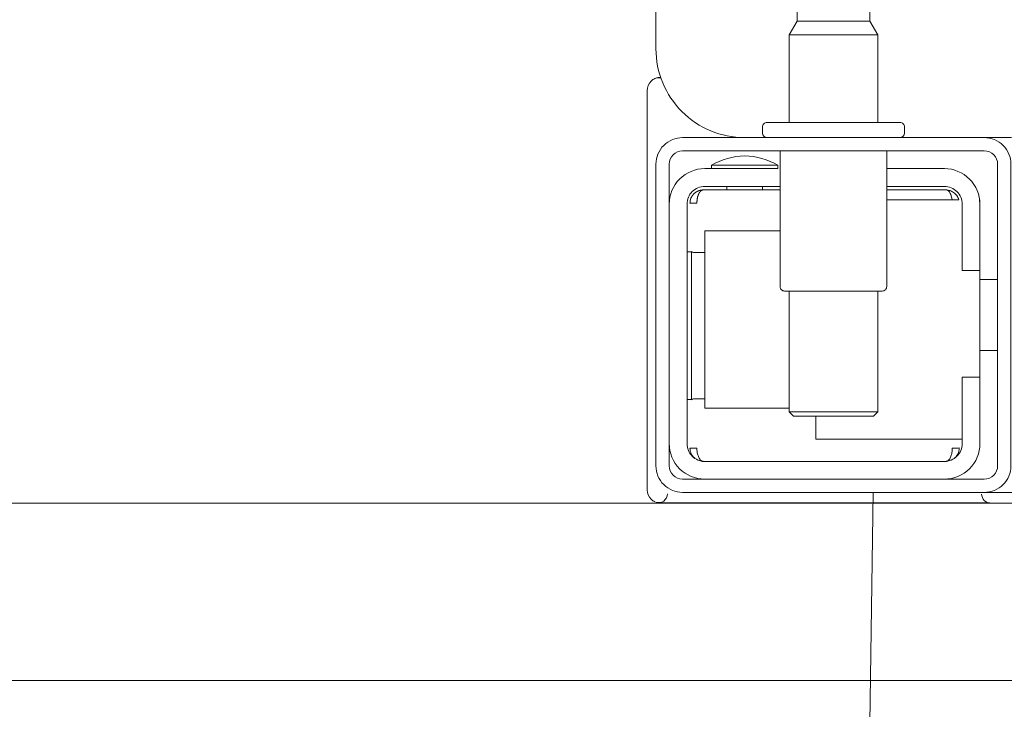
# Model space of a CAD drawing. Header units: millimetres. Extents: x 28291 to 177760, y -399809 to -170937.
# Tile 210 of 256: x 59252.4 to 59263.49, y -197839.45 to -197831.68. Entities that reach past the tile are written whole.
import ezdxf

# ---------------------------------------------------------------- set-up
doc = ezdxf.new("R2010")
doc.units = ezdxf.units.MM
doc.layers.get('0').update_dxf_attribs({"lineweight": 0})
doc.layers.add('!! 0_ Istn-okna - wymienione', color=9, linetype='Continuous', lineweight=13, true_color=0x808080)
doc.layers.add('!! 2 ZABUDOWA GK-MDF', color=7, linetype='Continuous', lineweight=13, true_color=0x7a7a7a)
doc.layers.add('!! wymiary osi', color=250, linetype='Continuous', lineweight=9)
doc.layers.add('!!_@ wypos sanit nd', color=7, linetype='Continuous', lineweight=0, plot=False)
doc.styles.add('TXT', font='simplex.shx')
doc.dimstyles.new('DIM50', dxfattribs={"dimscale": 5, "dimtxt": 2.5, "dimasz": 1.5, "dimexe": 0, "dimexo": 0, "dimgap": 0.5, "dimtad": 1, "dimdec": 4, "dimrnd": 0.5, "dimdsep": 46, "dimtxsty": 'TXT', "dimblk1": 'TICK1', "dimblk2": 'TICK1', "dimsah": 1, "dimcen": 0, "dimse1": 1, "dimse2": 1, "dimclrd": 1, "dimclre": 7, "dimclrt": 9, "dimadec": 0, "dimazin": 0, "dimtfac": 1, "dimtdec": 4, "dimtmove": 2, "dimatfit": 3, "dimldrblk": 'TICK1', "dimfxl": 1, "dimtolj": 1, "dimarcsym": 0})

# ---------------------------------------------------------------- blocks, each defined once
blk = doc.blocks.new('A$C324a30b8')
for points in [[(-0.17832, -0.47832), (-0.17797, -0.23916), (-0.17727, -0.11958), (-0.17552, 0)], [(-0.17552, 0), (0.17552, 0)]]:
    blk.add_lwpolyline(points)
blk = doc.blocks.new('A$C4ebe9e89')
for points in [[(-0.15993, 0.04968), (-0.17248, 0.04968, 0.405519), (-0.172, 0.05018), (-0.172, 0.05088, 0.414214), (-0.1725, 0.05138), (-0.1875, 0.05138, 0.414214), (-0.188, 0.05088), (-0.188, 0.05018, 0.405519), (-0.18751, 0.04968), (-0.19, 0.04968, -0.414214), (-0.2, 0.05968), (-0.2, 0.13968, -0.266001), (-0.19506, 0.1483)], [(-0.185, 0.06836), (-0.185, 0.06812, -0.050055), (-0.18485, 0.06786), (-0.18364, 0.06745, -0.719897), (-0.18364, 0.06707), (-0.18485, 0.06666, -0.050055), (-0.185, 0.0664), (-0.185, 0.06612, -0.050055), (-0.18485, 0.06586), (-0.18364, 0.06545, -0.719897), (-0.18364, 0.06507), (-0.18485, 0.06466, -0.050055), (-0.185, 0.0644), (-0.1841, 0.06388), (-0.1841, 0.06282), (-0.185, 0.06126), (-0.185, 0.05138)], [(-0.175, 0.06836), (-0.175, 0.06812, 0.050055), (-0.17514, 0.06786), (-0.17636, 0.06745, 0.719897), (-0.17636, 0.06707), (-0.17514, 0.06666, 0.050055), (-0.175, 0.0664), (-0.175, 0.06612, 0.050055), (-0.17514, 0.06586), (-0.17636, 0.06545, 0.719897), (-0.17636, 0.06507), (-0.17514, 0.06466, 0.050055), (-0.175, 0.0644), (-0.1759, 0.06388), (-0.1759, 0.06282), (-0.175, 0.06126), (-0.175, 0.05138)], [(-0.20011, 0.05634, 0.091301), (-0.20055, 0.05604, 0.198909), (-0.20099, 0.05497)], [(-0.19944, 0.0564, 0.170835), (-0.20011, 0.05634)], [(-0.186, 0.04818), (-0.186, 0.03288, 0.414214), (-0.1855, 0.03238), (-0.1745, 0.03238, 0.414214), (-0.174, 0.03288), (-0.174, 0.04818)], [(-0.18625, 0.04656, 0.119096), (-0.19, 0.04764, 0.119096), (-0.19375, 0.04656)], [(-0.1985, 0.04218, -0.414214), (-0.1945, 0.04618), (-0.18625, 0.04618), (-0.18625, 0.04656), (-0.19375, 0.04656), (-0.19375, 0.04618)], [(-0.174, 0.04618), (-0.1675, 0.04618, -0.414214), (-0.1635, 0.04218), (-0.16353, 0.04268)], [(-0.186, 0.04418), (-0.1945, 0.04418, 0.414214), (-0.1965, 0.04218), (-0.1965, 0.01518, 0.414214), (-0.1945, 0.01318), (-0.1675, 0.01318, 0.414214), (-0.1655, 0.01518), (-0.1655, 0.02268), (-0.1635, 0.02268), (-0.1635, 0.04218)], [(-0.1635, 0.03468), (-0.1655, 0.03468), (-0.1655, 0.04218, 0.414214), (-0.1675, 0.04418), (-0.174, 0.04418)], [(-0.1945, 0.02025), (-0.19515, 0.02024), (-0.19542, 0.02024), (-0.1956, 0.02024), (-0.19567, 0.02024, 0.116465), (-0.19589, 0.02018), (-0.19601, 0.02013), (-0.19601, 0.03683), (-0.19589, 0.03678, 0.116465), (-0.19567, 0.03672), (-0.19542, 0.03672), (-0.19515, 0.03672), (-0.1945, 0.03671)], [(-0.1675, 0.01118, 0.414214), (-0.1635, 0.01518), (-0.1635, 0.02268)], [(-0.1985, 0.01518, 0.414214), (-0.1945, 0.01118)], [(-0.20099, 0.00998, 0.198909), (-0.20055, 0.00892, 0.091301), (-0.20011, 0.00862)], [(-0.16237, 0.00849), (-0.16249, 0.00849), (-0.16269, 0.00849), (-0.16294, 0.00849), (-0.16323, 0.00849), (-0.16357, 0.00849), (-0.16393, 0.00849), (-0.16428, 0.00849), (-0.19771, 0.00849), (-0.19841, 0.00849), (-0.19903, 0.00849), (-0.19948, 0.00849), (-0.19961, 0.00849), (-0.19973, 0.00851), (-0.19984, 0.00853), (-0.20003, 0.00859, 0.517033), (-0.1987, 0.00952)], [(-0.1633, 0.00948, 0.412536), (-0.1623, 0.00848), (-0.1125, 0.00848), (-0.11221, 0.00851), (-0.11193, 0.0086), (-0.11168, 0.00873), (-0.11145, 0.00892), (-0.11126, 0.00914), (-0.11112, 0.0094), (-0.11104, 0.00968)]]:
    blk.add_lwpolyline(points, format="xyb")
for points in [[(-0.1759, 0.06282), (-0.1841, 0.06282)], [(-0.175, 0.06126), (-0.185, 0.06126)], [(-0.20001, 0.05638), (-0.19987, 0.05642), (-0.19976, 0.05645), (-0.19962, 0.05647), (-0.19948, 0.05647)], [(-0.20099, 0.05497), (-0.20099, 0.00998)], [(-0.19478, 0.04378), (-0.186, 0.04378)], [(-0.192, 0.04418), (-0.192, 0.04378)], [(-0.188, 0.04418), (-0.188, 0.04378)], [(-0.16664, 0.04268), (-0.16666, 0.04284), (-0.16669, 0.04295), (-0.16672, 0.04306), (-0.16675, 0.04316), (-0.16679, 0.04326), (-0.16683, 0.04337), (-0.16689, 0.04346), (-0.16694, 0.04355), (-0.16701, 0.04363), (-0.1671, 0.0437), (-0.16718, 0.04375), (-0.16728, 0.04378), (-0.16718, 0.04377), (-0.16708, 0.04376), (-0.16696, 0.04373), (-0.16686, 0.0437), (-0.16677, 0.04367), (-0.16666, 0.04362), (-0.16657, 0.04357), (-0.16646, 0.0435), (-0.16636, 0.04342), (-0.16627, 0.04334), (-0.16618, 0.04324), (-0.1661, 0.04314), (-0.16603, 0.04303), (-0.16597, 0.04292), (-0.16592, 0.0428), (-0.16588, 0.04268), (-0.174, 0.04268)], [(-0.174, 0.04378), (-0.16722, 0.04378)], [(-0.185, 0.01918), (-0.1945, 0.01918), (-0.1945, 0.03918), (-0.186, 0.03918)], [(-0.19591, 0.03679), (-0.19602, 0.03679), (-0.19616, 0.03679), (-0.19632, 0.03679), (-0.1965, 0.03679)], [(-0.1615, 0.03368), (-0.1635, 0.03368)], [(-0.185, 0.03238), (-0.185, 0.01876), (-0.1845, 0.01826), (-0.1755, 0.01826), (-0.175, 0.01876), (-0.175, 0.03238)], [(-0.1615, 0.02568), (-0.1635, 0.02568)], [(-0.1965, 0.02017), (-0.19632, 0.02017), (-0.19616, 0.02017), (-0.19602, 0.02017), (-0.19591, 0.02017)], [(-0.175, 0.01876), (-0.185, 0.01876)], [(-0.182, 0.01826), (-0.182, 0.01568), (-0.1655, 0.01568)], [(-0.16636, 0.01353), (-0.16625, 0.01364), (-0.16618, 0.01371), (-0.16612, 0.01379), (-0.16606, 0.01388), (-0.166, 0.01398), (-0.16596, 0.01407), (-0.16592, 0.01417), (-0.16589, 0.01428), (-0.16586, 0.01438), (-0.16584, 0.01449), (-0.16583, 0.01459), (-0.16583, 0.01469), (-0.16593, 0.01468), (-0.16606, 0.01468), (-0.1663, 0.01468), (-0.1664, 0.01468), (-0.16651, 0.01468), (-0.16661, 0.01468), (-0.16661, 0.01458), (-0.16662, 0.01448), (-0.16663, 0.01438), (-0.16664, 0.01428), (-0.16665, 0.01418), (-0.16667, 0.01407), (-0.1667, 0.01397), (-0.16673, 0.01387), (-0.16676, 0.01377), (-0.1668, 0.01366), (-0.16685, 0.01356), (-0.1669, 0.01347), (-0.16697, 0.01338), (-0.16704, 0.01331), (-0.16712, 0.01325), (-0.16725, 0.01318), (-0.19475, 0.01318), (-0.19493, 0.01328), (-0.19501, 0.01336), (-0.19507, 0.01344), (-0.19513, 0.01353), (-0.19518, 0.01363), (-0.19522, 0.01372), (-0.19526, 0.01383), (-0.19529, 0.01393), (-0.19532, 0.01405), (-0.19534, 0.01415), (-0.19536, 0.01425), (-0.19537, 0.01435), (-0.19538, 0.01446), (-0.19538, 0.01458), (-0.19539, 0.01468), (-0.19617, 0.01467), (-0.19616, 0.01456), (-0.19615, 0.01446), (-0.19613, 0.01435), (-0.1961, 0.01425), (-0.19607, 0.01415), (-0.19603, 0.01405), (-0.19598, 0.01395), (-0.19592, 0.01386), (-0.19586, 0.01377), (-0.19579, 0.01369), (-0.19571, 0.01361), (-0.19563, 0.01353)]]:
    blk.add_lwpolyline(points)
for points in [[(-0.2, 0.01268), (-0.2, 0.04668, -0.414214), (-0.197, 0.04968), (-0.163, 0.04968, -0.414214), (-0.16, 0.04668), (-0.16, 0.01268, -0.414214), (-0.163, 0.00968), (-0.197, 0.00968, -0.414214)], [(-0.1615, 0.04668), (-0.1615, 0.01268, -0.414214), (-0.163, 0.01118), (-0.197, 0.01118, -0.414214), (-0.1985, 0.01268), (-0.1985, 0.04668, -0.414214), (-0.197, 0.04818), (-0.163, 0.04818, -0.414214)]]:
    blk.add_lwpolyline(points, format="xyb", close=True)
blk.add_lwpolyline([(-0.19467, 0.04378), (-0.19466, 0.04378), (-0.19466, 0.04378), (-0.19466, 0.04378), (-0.19466, 0.04378), (-0.19466, 0.04378), (-0.19466, 0.04378), (-0.19466, 0.04378), (-0.19466, 0.04378), (-0.19466, 0.04378), (-0.19466, 0.04378), (-0.19466, 0.04378), (-0.19466, 0.04378), (-0.19466, 0.04378), (-0.19466, 0.04378), (-0.19466, 0.04378), (-0.19466, 0.04378), (-0.19467, 0.04378), (-0.19467, 0.04378), (-0.19467, 0.04378), (-0.19467, 0.04378), (-0.19468, 0.04378), (-0.19468, 0.04378), (-0.19469, 0.04378), (-0.1947, 0.04378), (-0.1947, 0.04378), (-0.19471, 0.04378), (-0.19471, 0.04378), (-0.19471, 0.04378), (-0.19471, 0.04378), (-0.19472, 0.04378), (-0.19472, 0.04378), (-0.19472, 0.04377), (-0.19472, 0.04377), (-0.19473, 0.04377), (-0.19473, 0.04377), (-0.19473, 0.04377), (-0.19473, 0.04377), (-0.19473, 0.04377), (-0.19473, 0.04377), (-0.19474, 0.04377), (-0.19474, 0.04377), (-0.19474, 0.04377), (-0.19474, 0.04377), (-0.19474, 0.04377), (-0.19475, 0.04377), (-0.19475, 0.04377), (-0.19475, 0.04377), (-0.19475, 0.04377), (-0.19476, 0.04377), (-0.19476, 0.04377), (-0.19476, 0.04377), (-0.19477, 0.04376), (-0.19477, 0.04376), (-0.19477, 0.04376), (-0.19478, 0.04376), (-0.19479, 0.04376), (-0.19479, 0.04376), (-0.1948, 0.04375), (-0.19481, 0.04375), (-0.19481, 0.04375), (-0.19482, 0.04374), (-0.19483, 0.04374), (-0.19483, 0.04374), (-0.19484, 0.04373), (-0.19485, 0.04373), (-0.19485, 0.04373), (-0.19486, 0.04372), (-0.19487, 0.04372), (-0.19488, 0.04371), (-0.19488, 0.04371), (-0.19489, 0.0437), (-0.1949, 0.0437), (-0.1949, 0.04369), (-0.19491, 0.04369), (-0.19492, 0.04368), (-0.19493, 0.04368), (-0.19493, 0.04367), (-0.19494, 0.04367), (-0.19495, 0.04366), (-0.19495, 0.04366), (-0.19496, 0.04365), (-0.19497, 0.04364), (-0.19497, 0.04364), (-0.19498, 0.04363), (-0.19499, 0.04362), (-0.19499, 0.04362), (-0.195, 0.04361), (-0.19501, 0.0436), (-0.19501, 0.04359), (-0.19502, 0.04359), (-0.19503, 0.04358), (-0.19503, 0.04357), (-0.19504, 0.04356), (-0.19504, 0.04356), (-0.19505, 0.04355), (-0.19506, 0.04354), (-0.19506, 0.04353), (-0.19507, 0.04352), (-0.19508, 0.04351), (-0.19508, 0.0435), (-0.19509, 0.04349), (-0.19509, 0.04349), (-0.1951, 0.04348), (-0.19511, 0.04347), (-0.19511, 0.04346), (-0.19512, 0.04345), (-0.19512, 0.04344), (-0.19513, 0.04343), (-0.19513, 0.04342), (-0.19514, 0.04341), (-0.19515, 0.0434), (-0.19515, 0.04339), (-0.19516, 0.04338), (-0.19516, 0.04337), (-0.19517, 0.04336), (-0.19517, 0.04334), (-0.19518, 0.04333), (-0.19518, 0.04332), (-0.19519, 0.04331), (-0.19519, 0.0433), (-0.1952, 0.04329), (-0.1952, 0.04328), (-0.19521, 0.04327), (-0.19521, 0.04325), (-0.19522, 0.04324), (-0.19522, 0.04323), (-0.19523, 0.04322), (-0.19523, 0.04321), (-0.19524, 0.04319), (-0.19524, 0.04318), (-0.19525, 0.04317), (-0.19525, 0.04316), (-0.19526, 0.04313), (-0.19527, 0.04311), (-0.19527, 0.04308), (-0.19528, 0.04306), (-0.19529, 0.04303), (-0.1953, 0.043), (-0.1953, 0.04298), (-0.19531, 0.04295), (-0.19532, 0.04292), (-0.19532, 0.0429), (-0.19533, 0.04287), (-0.19533, 0.04285), (-0.19534, 0.04282), (-0.19534, 0.04279), (-0.19535, 0.04277), (-0.19535, 0.04274), (-0.19536, 0.04271), (-0.19536, 0.04269), (-0.19536, 0.04266), (-0.19537, 0.04263), (-0.19537, 0.04261), (-0.19537, 0.04258), (-0.19537, 0.04257), (-0.19537, 0.04256), (-0.19537, 0.04255), (-0.19537, 0.04255), (-0.19537, 0.04254), (-0.19538, 0.04253), (-0.19538, 0.04253), (-0.19538, 0.04252), (-0.19538, 0.04252), (-0.19538, 0.04251), (-0.19538, 0.04251), (-0.19538, 0.0425), (-0.19538, 0.04249), (-0.19538, 0.04249), (-0.19538, 0.04248), (-0.19538, 0.04248), (-0.19538, 0.04248), (-0.19538, 0.04247), (-0.19538, 0.04247), (-0.19538, 0.04246), (-0.19538, 0.04246), (-0.19538, 0.04246), (-0.19538, 0.04245), (-0.19538, 0.04245), (-0.19538, 0.04245), (-0.19538, 0.04244), (-0.19538, 0.04244), (-0.19538, 0.04244), (-0.19538, 0.04244), (-0.19538, 0.04243), (-0.19538, 0.04243), (-0.19538, 0.04243), (-0.19538, 0.04242), (-0.19538, 0.04242), (-0.19538, 0.04241), (-0.19538, 0.04241), (-0.19538, 0.0424), (-0.19538, 0.0424), (-0.19538, 0.04239), (-0.19538, 0.04239), (-0.19538, 0.04239), (-0.19538, 0.04238), (-0.19538, 0.04238), (-0.19538, 0.04237), (-0.19538, 0.04237), (-0.19538, 0.04236), (-0.19538, 0.04236), (-0.19538, 0.04235), (-0.19538, 0.04235), (-0.19538, 0.04234), (-0.19538, 0.04234), (-0.19538, 0.04234), (-0.19538, 0.04233), (-0.19538, 0.04232), (-0.19538, 0.04232), (-0.19538, 0.04231), (-0.19538, 0.04231), (-0.19538, 0.04231), (-0.19538, 0.0423), (-0.19538, 0.0423), (-0.19538, 0.04229), (-0.19538, 0.04229), (-0.19538, 0.04229), (-0.19538, 0.04229), (-0.19538, 0.04228), (-0.19538, 0.04228), (-0.19538, 0.04228), (-0.19538, 0.04228), (-0.19539, 0.04228), (-0.19539, 0.04228), (-0.19539, 0.04228), (-0.19539, 0.04227), (-0.19539, 0.04227), (-0.1954, 0.04227), (-0.1954, 0.04227), (-0.1954, 0.04227), (-0.1954, 0.04227), (-0.19541, 0.04227), (-0.19541, 0.04227), (-0.19542, 0.04227), (-0.19542, 0.04227), (-0.19543, 0.04228), (-0.19544, 0.04228), (-0.19545, 0.04228), (-0.19545, 0.04228), (-0.19546, 0.04228), (-0.19546, 0.04228), (-0.19546, 0.04228), (-0.19547, 0.04228), (-0.19548, 0.04228), (-0.19549, 0.04228), (-0.19549, 0.04228), (-0.1955, 0.04228), (-0.19551, 0.04228), (-0.19552, 0.04228), (-0.19553, 0.04228), (-0.19554, 0.04228), (-0.19555, 0.04228), (-0.19556, 0.04228), (-0.19557, 0.04228), (-0.19558, 0.04228), (-0.19559, 0.04228), (-0.19561, 0.04228), (-0.19563, 0.04228), (-0.19565, 0.04228), (-0.19568, 0.04228), (-0.1957, 0.04228), (-0.19574, 0.04228), (-0.19576, 0.04228), (-0.19578, 0.04228), (-0.19595, 0.04228), (-0.19596, 0.04228), (-0.19598, 0.04228), (-0.19599, 0.04228), (-0.196, 0.04228), (-0.19602, 0.04228), (-0.19603, 0.04228), (-0.19604, 0.04228), (-0.19605, 0.04228), (-0.19606, 0.04228), (-0.19607, 0.04228), (-0.19608, 0.04228), (-0.19609, 0.04228), (-0.1961, 0.04228), (-0.19611, 0.04228), (-0.19612, 0.04228), (-0.19613, 0.04229), (-0.19613, 0.04229), (-0.19614, 0.04229), (-0.19614, 0.04229), (-0.19615, 0.04229), (-0.19615, 0.04229), (-0.19615, 0.04229), (-0.19615, 0.04229), (-0.19616, 0.04229), (-0.19616, 0.04229), (-0.19616, 0.04228), (-0.19616, 0.04228), (-0.19616, 0.04228), (-0.19616, 0.04228), (-0.19616, 0.04228), (-0.19616, 0.04228), (-0.19616, 0.04227), (-0.19616, 0.04227), (-0.19616, 0.04227), (-0.19617, 0.04227), (-0.19617, 0.04227), (-0.19617, 0.04227), (-0.19617, 0.04227), (-0.19617, 0.04227), (-0.19617, 0.04227), (-0.19617, 0.04227), (-0.19617, 0.04228), (-0.19617, 0.04228), (-0.19617, 0.04228), (-0.19617, 0.04229), (-0.19617, 0.04229), (-0.19617, 0.04229), (-0.19617, 0.0423), (-0.19617, 0.04231), (-0.19617, 0.04232), (-0.19617, 0.04233), (-0.19617, 0.04234), (-0.19616, 0.04234), (-0.19616, 0.04234), (-0.19616, 0.04235), (-0.19616, 0.04235), (-0.19616, 0.04236), (-0.19616, 0.04236), (-0.19616, 0.04237), (-0.19616, 0.04238), (-0.19616, 0.04239), (-0.19616, 0.04239), (-0.19616, 0.0424), (-0.19616, 0.0424), (-0.19616, 0.04241), (-0.19616, 0.04241), (-0.19616, 0.04241), (-0.19616, 0.04242), (-0.19616, 0.04242), (-0.19616, 0.04243), (-0.19616, 0.04243), (-0.19616, 0.04244), (-0.19616, 0.04244), (-0.19616, 0.04245), (-0.19616, 0.04245), (-0.19616, 0.04246), (-0.19616, 0.04246), (-0.19615, 0.04246), (-0.19615, 0.04246), (-0.19615, 0.04247), (-0.19615, 0.04247), (-0.19615, 0.04248), (-0.19615, 0.04248), (-0.19615, 0.04248), (-0.19615, 0.04249), (-0.19615, 0.04249), (-0.19615, 0.0425), (-0.19615, 0.04251), (-0.19615, 0.04251), (-0.19615, 0.04252), (-0.19615, 0.04252), (-0.19614, 0.04253), (-0.19614, 0.04254), (-0.19614, 0.04254), (-0.19614, 0.04255), (-0.19614, 0.04256), (-0.19614, 0.04256), (-0.19614, 0.04257), (-0.19614, 0.04258), (-0.19613, 0.04259), (-0.19613, 0.0426), (-0.19613, 0.0426), (-0.19613, 0.04261), (-0.19612, 0.04263), (-0.19612, 0.04264), (-0.19612, 0.04266), (-0.19611, 0.04268), (-0.19611, 0.04269), (-0.1961, 0.04271), (-0.1961, 0.04273), (-0.19609, 0.04274), (-0.19609, 0.04276), (-0.19608, 0.04277), (-0.19608, 0.04279), (-0.19607, 0.04281), (-0.19606, 0.04282), (-0.19606, 0.04284), (-0.19605, 0.04285), (-0.19605, 0.04287), (-0.19604, 0.04288), (-0.19603, 0.0429), (-0.19602, 0.04291), (-0.19602, 0.04293), (-0.19601, 0.04295), (-0.196, 0.04296), (-0.19599, 0.04298), (-0.19599, 0.04299), (-0.19598, 0.043), (-0.19597, 0.04302), (-0.19596, 0.04303), (-0.19595, 0.04305), (-0.19595, 0.04306), (-0.19594, 0.04308), (-0.19593, 0.04309), (-0.19592, 0.04311), (-0.19591, 0.04312), (-0.1959, 0.04313), (-0.19589, 0.04315), (-0.19588, 0.04316), (-0.19587, 0.04317), (-0.19586, 0.04319), (-0.19585, 0.0432), (-0.19584, 0.04321), (-0.19583, 0.04323), (-0.19582, 0.04324), (-0.19581, 0.04325), (-0.1958, 0.04327), (-0.19578, 0.04328), (-0.19577, 0.04329), (-0.19576, 0.0433), (-0.19575, 0.04332), (-0.19574, 0.04333), (-0.19573, 0.04334), (-0.19571, 0.04335), (-0.1957, 0.04336), (-0.19569, 0.04338), (-0.19568, 0.04339), (-0.19567, 0.0434), (-0.19565, 0.04341), (-0.19564, 0.04342), (-0.19563, 0.04343), (-0.19561, 0.04344), (-0.1956, 0.04345), (-0.19559, 0.04346), (-0.19557, 0.04347), (-0.19556, 0.04348), (-0.19555, 0.04349), (-0.19553, 0.0435), (-0.19552, 0.04351), (-0.19551, 0.04352), (-0.19549, 0.04353), (-0.19548, 0.04354), (-0.19546, 0.04355), (-0.19545, 0.04356), (-0.19543, 0.04357), (-0.19542, 0.04358), (-0.19541, 0.04358), (-0.19539, 0.04359), (-0.19538, 0.0436), (-0.19536, 0.04361), (-0.19535, 0.04362), (-0.19533, 0.04362), (-0.19532, 0.04363), (-0.1953, 0.04364), (-0.19529, 0.04365), (-0.19527, 0.04365), (-0.19525, 0.04366), (-0.19524, 0.04367), (-0.19522, 0.04367), (-0.19521, 0.04368), (-0.19519, 0.04368), (-0.19518, 0.04369), (-0.19516, 0.0437), (-0.19514, 0.0437), (-0.19513, 0.04371), (-0.19511, 0.04371), (-0.1951, 0.04372), (-0.19508, 0.04372), (-0.19506, 0.04373), (-0.19505, 0.04373), (-0.19503, 0.04373), (-0.19501, 0.04374), (-0.195, 0.04374), (-0.19498, 0.04375), (-0.19496, 0.04375), (-0.19495, 0.04375), (-0.19493, 0.04376), (-0.19491, 0.04376), (-0.19491, 0.04376), (-0.1949, 0.04376), (-0.19489, 0.04376), (-0.19488, 0.04376), (-0.19487, 0.04377), (-0.19486, 0.04377), (-0.19485, 0.04377), (-0.19483, 0.04377), (-0.19482, 0.04377), (-0.19481, 0.04377), (-0.1948, 0.04377), (-0.19479, 0.04377), (-0.19479, 0.04377), (-0.19478, 0.04377), (-0.19478, 0.04378), (-0.19477, 0.04378), (-0.19476, 0.04378), (-0.19475, 0.04378), (-0.19475, 0.04378), (-0.19474, 0.04378), (-0.19474, 0.04378), (-0.19473, 0.04378), (-0.19473, 0.04378), (-0.19471, 0.04378), (-0.1947, 0.04378), (-0.1947, 0.04378), (-0.19469, 0.04378), (-0.19469, 0.04378), (-0.19469, 0.04378), (-0.19469, 0.04378), (-0.19469, 0.04378), (-0.19468, 0.04378), (-0.19468, 0.04378), (-0.19468, 0.04378), (-0.19467, 0.04378), (-0.19467, 0.04378), (-0.19467, 0.04378), (-0.19467, 0.04378)], close=True)
blk = doc.blocks.new('TICK1')
at = {"color": 0}
for p, q in [((0, -1.4), (0, 1.4)), ((0, 0), (-1, 0))]:
    blk.add_line(p, q, dxfattribs=at)
at = {"color": 2}
blk.add_line((-1, -1), (1, 1), dxfattribs=at)
blk = doc.blocks.new('*D2979')
at = {"layer": '!! wymiary osi', "color": 1, "lineweight": -2, "transparency": 16777216}
blk.add_line((59068.659, -197818.628), (59068.659, -198048.628), dxfattribs=at)
at = {"layer": 'DEFPOINTS', "color": 0, "transparency": 16777216}
for p in [(59339.567, -197811.128), (59068.659, -198056.128), (59111.567, -198056.128)]:
    blk.add_point(p, dxfattribs=at)
at = {"layer": '!! wymiary osi', "color": 1, "lineweight": -2, "transparency": 16777216, "xscale": 7.5, "yscale": 7.5, "zscale": 7.5}
for p, rotation in [((59068.659, -197811.128), 90), ((59068.659, -198056.128), 270)]:
    blk.add_blockref('TICK1', p, dxfattribs=dict(at, rotation=rotation))
at = {"layer": '!! wymiary osi', "color": 9, "transparency": 16777216, "insert": (59059.909, -197899.653), "char_height": 12.5, "attachment_point": 5, "rotation": 90, "style": 'TXT'}
blk.add_mtext('\\A1;245', dxfattribs=at)

msp = doc.modelspace()

# ---------------------------------------------------------------- linework, layer by layer
at = {"layer": '!! 2 ZABUDOWA GK-MDF'}
for points in [[(59339.56735, -197839.12815), (59230.56735, -197839.12815), (59230.56735, -197819.12815)], [(59339.56735, -197837.12815), (59232.56735, -197837.12815), (59232.56735, -197819.12815)]]:
    msp.add_lwpolyline(points, dxfattribs=at)

# ---------------------------------------------------------------- block references
at = {"layer": '!! 0_ Istn-okna - wymienione', "xscale": 100, "yscale": 100, "zscale": 100}
msp.add_blockref('A$C324a30b8', (59279.56781, -197837.0086), dxfattribs=at)
at = {"layer": '!!_@ wypos sanit nd', "xscale": 100, "yscale": 100, "zscale": 100}
msp.add_blockref('A$C4ebe9e89', (59279.56781, -197837.9766), dxfattribs=at)

# ---------------------------------------------------------------- dimensions: what is measured, and where the dimension line sits
at = {"layer": '!! wymiary osi'}
dim = msp.add_linear_dim(base=(59068.65939, -198056.12813), p1=(59339.56735, -197811.12815), p2=(59111.56735, -198056.12813), angle=90, dimstyle='DIM50', dxfattribs=at)
dim.commit()
dim.dimension.update_dxf_attribs({"geometry": '*D2979', "text_midpoint": (59059.90939, -197899.65318), "dimtype": 160})

doc.saveas('drawing.dxf')
